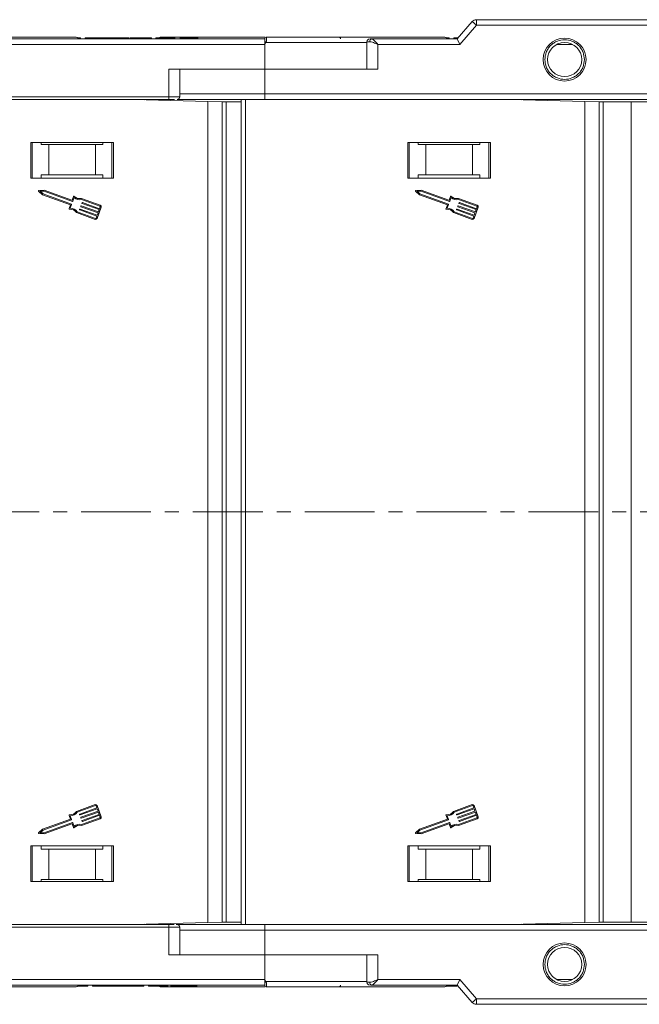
# Model space of a CAD drawing. Header units: millimetres. Extents: x 2552 to 4022, y 535 to 1568.
# Tile 6 of 47: x 3251 to 3364, y 762 to 941. Entities that reach past the tile are written whole.
import ezdxf

# ---------------------------------------------------------------- set-up
doc = ezdxf.new("R2010")
doc.units = ezdxf.units.MM
doc.linetypes.add('CENTERX2', pattern=[20.32, 12.7, -2.54, 2.54, -2.54])

msp = doc.modelspace()

# ---------------------------------------------------------------- linework, layer by layer
at = {"color": 7, "linetype": 'Continuous', "lineweight": 15}
for p, q in [((3333.394, 940.669), (3330.693, 937.519)), ((3331.153, 936.519), (3334.153, 940.019)), ((3334.153, 940.019), (3333.394, 940.669)), ((3334.153, 940.019), (3334.153, 941.019)), ((3386.693, 941.019), (3334.153, 941.019)), ((3334.153, 940.019), (3386.693, 940.019)), ((3295.693, 937.519), (3245.003, 937.519)), ((3246.121, 936.519), (3295.693, 936.519)), ((3261.909, 937.719), (3261.72, 937.719)), ((3261.909, 937.567), (3261.909, 937.719)), ((3262.229, 937.719), (3261.909, 937.719)), ((3266.321, 937.519), (3261.953, 937.519)), ((3262.229, 937.519), (3262.229, 937.719)), ((3263.062, 937.519), (3263.062, 937.719)), ((3266.321, 937.719), (3263.062, 937.719)), ((3266.321, 937.519), (3266.321, 937.719)), ((3267.101, 937.519), (3267.101, 937.719)), ((3270.103, 937.519), (3267.283, 937.519)), ((3268.7, 937.519), (3268.7, 937.719)), ((3269.754, 937.519), (3269.754, 937.719)), ((3270.841, 937.519), (3270.841, 937.719)), ((3271.065, 937.519), (3271.065, 937.719)), ((3291.179, 937.519), (3271.065, 937.519)), ((3271.578, 937.519), (3271.578, 937.719)), ((3274.142, 937.719), (3271.578, 937.719)), ((3274.142, 937.519), (3274.142, 937.719)), ((3275.103, 937.719), (3274.142, 937.719)), ((3275.103, 937.519), (3275.103, 937.719)), ((3275.937, 937.519), (3275.937, 937.719)), ((3279.334, 937.719), (3275.937, 937.719)), ((3279.334, 937.519), (3279.334, 937.719)), ((3281.321, 937.719), (3280.36, 937.719)), ((3280.36, 937.519), (3280.36, 937.719)), ((3281.321, 937.519), (3281.321, 937.719)), ((3281.958, 937.519), (3281.958, 937.719)), ((3282.473, 937.519), (3282.473, 937.719)), ((3282.603, 937.519), (3282.603, 937.719)), ((3282.603, 937.719), (3283.565, 937.719)), ((3283.565, 937.519), (3283.565, 937.719)), ((3295.693, 937.517), (3295.693, 937.519)), ((3295.927, 936.869), (3295.693, 936.519)), ((3295.693, 936.519), (3295.693, 932.019)), ((3314.256, 936.869), (3295.927, 936.869)), ((3296.043, 937.869), (3296.043, 937.869)), ((3314.256, 937.019), (3314.256, 932.019)), ((3314.765, 937.019), (3314.256, 937.019)), ((3330.693, 937.519), (3315.138, 937.519)), ((3316.256, 932.019), (3316.256, 936.519)), ((3316.256, 936.519), (3331.153, 936.519)), ((3328.909, 937.719), (3328.72, 937.719)), ((3328.909, 937.567), (3328.909, 937.719)), ((3329.229, 937.719), (3328.909, 937.719)), ((3330.693, 937.519), (3328.953, 937.519)), ((3329.229, 937.519), (3329.229, 937.719)), ((3330.062, 937.519), (3330.062, 937.719)), ((3330.864, 937.719), (3330.062, 937.719)), ((3330.693, 937.519), (3331.153, 936.519)), ((3348.762, 936.519), (3351.624, 936.519)), ((3295.693, 932.019), (3278.265, 932.019)), ((3278.265, 932.019), (3278.265, 927.019)), ((3280.265, 927.019), (3280.265, 932.019)), ((3295.693, 927.519), (3295.693, 932.019)), ((3295.693, 932.019), (3316.256, 932.019)), ((3295.693, 927.519), (3280.265, 927.519)), ((3386.693, 927.519), (3295.693, 927.519)), ((3295.693, 926.519), (3295.693, 927.519)), ((3278.265, 927.019), (3228.693, 927.019)), ((3228.693, 926.519), (3278.265, 926.519)), ((3271.933, 926.519), (3285.342, 926.142)), ((3272.756, 926.496), (3272.756, 926.519)), ((3273.435, 926.5), (3273.255, 926.517)), ((3273.255, 926.482), (3273.255, 926.517)), ((3273.789, 926.467), (3273.435, 926.5)), ((3273.435, 926.5), (3273.435, 926.476)), ((3278.265, 927.019), (3278.265, 926.519)), ((3280.265, 927.019), (3278.265, 927.019)), ((3285.342, 926.142), (3285.342, 851.519)), ((3287.954, 926.069), (3285.342, 926.142)), ((3287.954, 851.519), (3287.954, 926.069)), ((3287.954, 926.069), (3288.701, 926.069)), ((3288.701, 926.069), (3288.701, 851.519)), ((3291.403, 926.069), (3288.701, 926.069)), ((3291.403, 926.519), (3291.403, 851.519)), ((3292.203, 851.519), (3292.203, 926.519)), ((3386.693, 926.519), (3295.693, 926.519)), ((3340.433, 926.519), (3353.842, 926.142)), ((3341.256, 926.496), (3341.256, 926.519)), ((3341.733, 926.519), (3341.755, 926.517)), ((3341.935, 926.5), (3341.755, 926.517)), ((3341.755, 926.482), (3341.755, 926.517)), ((3342.289, 926.467), (3341.935, 926.5)), ((3341.935, 926.5), (3341.935, 926.476)), ((3353.842, 926.142), (3353.842, 851.519)), ((3356.454, 926.069), (3353.842, 926.142)), ((3356.454, 851.519), (3356.454, 926.069)), ((3356.454, 926.069), (3357.201, 926.069)), ((3357.201, 926.069), (3357.201, 851.519)), ((3362.302, 926.069), (3357.201, 926.069)), ((3362.302, 851.519), (3362.302, 926.069)), ((3380.338, 926.069), (3362.302, 926.069)), ((3268.193, 918.719), (3253.193, 918.719)), ((3253.193, 918.719), (3253.193, 912.219)), ((3253.443, 912.219), (3253.443, 918.719)), ((3255.079, 918.319), (3255.079, 918.719)), ((3255.079, 918.319), (3256.443, 918.319)), ((3256.443, 918.319), (3256.443, 912.819)), ((3264.943, 918.319), (3256.443, 918.319)), ((3264.943, 912.819), (3264.943, 918.319)), ((3264.943, 918.319), (3266.307, 918.319)), ((3266.307, 918.719), (3266.307, 918.319)), ((3267.943, 918.719), (3267.943, 912.219)), ((3268.193, 912.219), (3268.193, 918.719)), ((3336.693, 918.719), (3321.693, 918.719)), ((3321.693, 918.719), (3321.693, 912.219)), ((3321.943, 918.719), (3321.943, 912.219)), ((3323.579, 918.319), (3323.579, 918.719)), ((3324.943, 918.319), (3323.579, 918.319)), ((3324.943, 912.819), (3324.943, 918.319)), ((3333.443, 918.319), (3324.943, 918.319)), ((3333.443, 918.319), (3333.443, 912.819)), ((3334.807, 918.319), (3333.443, 918.319)), ((3334.807, 918.719), (3334.807, 918.319)), ((3336.443, 912.219), (3336.443, 918.719)), ((3336.693, 912.219), (3336.693, 918.719)), ((3253.193, 912.219), (3268.193, 912.219)), ((3255.079, 912.819), (3255.079, 912.219)), ((3256.443, 912.819), (3255.079, 912.819)), ((3264.943, 912.819), (3256.443, 912.819)), ((3266.307, 912.819), (3264.943, 912.819)), ((3266.307, 912.219), (3266.307, 912.819)), ((3321.693, 912.219), (3336.693, 912.219)), ((3323.579, 912.819), (3324.943, 912.819)), ((3323.579, 912.219), (3323.579, 912.819)), ((3324.943, 912.819), (3333.443, 912.819)), ((3333.443, 912.819), (3334.807, 912.819)), ((3334.807, 912.819), (3334.807, 912.219)), ((3254.617, 909.838), (3255.312, 909.188)), ((3255.625, 910.044), (3254.675, 909.995)), ((3255.598, 909.86), (3254.899, 909.824)), ((3254.899, 909.824), (3255.41, 909.346)), ((3255.41, 909.346), (3260.57, 907.461)), ((3260.758, 907.975), (3255.598, 909.86)), ((3260.65, 908.209), (3255.625, 910.044)), ((3323.117, 909.838), (3323.812, 909.188)), ((3324.125, 910.044), (3323.175, 909.995)), ((3324.098, 909.86), (3323.399, 909.824)), ((3323.399, 909.824), (3323.91, 909.346)), ((3323.91, 909.346), (3329.07, 907.461)), ((3329.258, 907.975), (3324.098, 909.86)), ((3329.15, 908.209), (3324.125, 910.044)), ((3255.312, 909.188), (3260.379, 907.336)), ((3260.934, 908.856), (3260.708, 908.236)), ((3261.059, 908.664), (3260.817, 908.002)), ((3265.756, 907.12), (3262.412, 908.341)), ((3265.819, 907.291), (3262.421, 908.532)), ((3262.49, 907.682), (3262.522, 907.767)), ((3265.623, 906.489), (3262.517, 907.623)), ((3262.58, 907.795), (3265.685, 906.66)), ((3323.812, 909.188), (3328.879, 907.336)), ((3329.434, 908.856), (3329.208, 908.236)), ((3329.559, 908.664), (3329.317, 908.002)), ((3334.256, 907.12), (3330.912, 908.341)), ((3334.319, 907.291), (3330.921, 908.532)), ((3330.99, 907.682), (3331.022, 907.767)), ((3334.123, 906.489), (3331.017, 907.623)), ((3331.08, 907.795), (3334.185, 906.66)), ((3260.379, 907.336), (3260.137, 906.674)), ((3260.598, 907.402), (3260.356, 906.74)), ((3261.482, 905.962), (3264.88, 904.721)), ((3261.598, 906.114), (3264.942, 904.892)), ((3262.052, 906.482), (3262.083, 906.568)), ((3265.184, 905.289), (3262.079, 906.424)), ((3262.142, 906.595), (3265.247, 905.461)), ((3262.271, 907.082), (3262.303, 907.168)), ((3265.403, 905.889), (3262.298, 907.024)), ((3262.361, 907.195), (3265.466, 906.06)), ((3265.23, 904.884), (3265.982, 906.94)), ((3265.247, 905.461), (3265.403, 905.889)), ((3265.466, 906.06), (3265.623, 906.489)), ((3265.685, 906.66), (3265.81, 907.003)), ((3328.879, 907.336), (3328.637, 906.674)), ((3329.098, 907.402), (3328.856, 906.74)), ((3329.982, 905.962), (3333.38, 904.721)), ((3330.098, 906.114), (3333.442, 904.892)), ((3330.552, 906.482), (3330.583, 906.568)), ((3333.684, 905.289), (3330.579, 906.424)), ((3330.642, 906.595), (3333.747, 905.461)), ((3330.771, 907.082), (3330.803, 907.168)), ((3333.903, 905.889), (3330.798, 907.024)), ((3330.861, 907.195), (3333.966, 906.06)), ((3333.73, 904.884), (3334.482, 906.94)), ((3333.747, 905.461), (3333.903, 905.889)), ((3333.966, 906.06), (3334.123, 906.489)), ((3334.185, 906.66), (3334.31, 907.003)), ((3265.059, 904.947), (3265.184, 905.289)), ((3333.559, 904.947), (3333.684, 905.289)), ((3285.342, 851.519), (3285.342, 776.895)), ((3287.954, 776.969), (3287.954, 851.519)), ((3288.701, 851.519), (3288.701, 776.969)), ((3291.403, 851.519), (3291.403, 776.519)), ((3292.203, 776.519), (3292.203, 851.519)), ((3353.842, 851.519), (3353.842, 776.895)), ((3356.454, 776.969), (3356.454, 851.519)), ((3357.201, 851.519), (3357.201, 776.969)), ((3362.302, 776.969), (3362.302, 851.519)), ((3264.88, 798.316), (3261.482, 797.075)), ((3261.598, 796.923), (3264.942, 798.145)), ((3262.052, 796.555), (3262.083, 796.469)), ((3265.184, 797.748), (3262.079, 796.613)), ((3262.142, 796.442), (3265.247, 797.577)), ((3265.403, 797.148), (3262.298, 796.014)), ((3262.361, 795.842), (3265.466, 796.977)), ((3265.059, 798.09), (3265.184, 797.748)), ((3265.982, 796.097), (3265.23, 798.153)), ((3265.247, 797.577), (3265.403, 797.148)), ((3265.466, 796.977), (3265.623, 796.549)), ((3333.38, 798.316), (3329.982, 797.075)), ((3330.098, 796.923), (3333.442, 798.145)), ((3330.552, 796.555), (3330.583, 796.469)), ((3333.684, 797.748), (3330.579, 796.613)), ((3330.642, 796.442), (3333.747, 797.577)), ((3333.903, 797.148), (3330.798, 796.014)), ((3330.861, 795.842), (3333.966, 796.977)), ((3333.559, 798.09), (3333.684, 797.748)), ((3334.482, 796.097), (3333.73, 798.153)), ((3333.747, 797.577), (3333.903, 797.148)), ((3333.966, 796.977), (3334.123, 796.549)), ((3260.379, 795.701), (3255.312, 793.85)), ((3255.41, 793.691), (3260.57, 795.577)), ((3260.758, 795.063), (3255.598, 793.177)), ((3255.625, 792.993), (3260.65, 794.829)), ((3260.137, 796.364), (3260.379, 795.701)), ((3260.598, 795.635), (3260.356, 796.297)), ((3260.708, 794.802), (3260.934, 794.182)), ((3261.059, 794.373), (3260.817, 795.035)), ((3262.271, 795.955), (3262.303, 795.87)), ((3265.756, 795.918), (3262.412, 794.696)), ((3262.421, 794.505), (3265.819, 795.746)), ((3262.49, 795.356), (3262.522, 795.27)), ((3265.623, 796.549), (3262.517, 795.414)), ((3262.58, 795.243), (3265.685, 796.377)), ((3265.685, 796.377), (3265.81, 796.035)), ((3328.879, 795.701), (3323.812, 793.85)), ((3323.91, 793.691), (3329.07, 795.577)), ((3329.258, 795.063), (3324.098, 793.177)), ((3324.125, 792.993), (3329.15, 794.829)), ((3328.637, 796.364), (3328.879, 795.701)), ((3329.098, 795.635), (3328.856, 796.297)), ((3329.208, 794.802), (3329.434, 794.182)), ((3329.559, 794.373), (3329.317, 795.035)), ((3330.771, 795.955), (3330.803, 795.87)), ((3334.256, 795.918), (3330.912, 794.696)), ((3330.921, 794.505), (3334.319, 795.746)), ((3330.99, 795.356), (3331.022, 795.27)), ((3334.123, 796.549), (3331.017, 795.414)), ((3331.08, 795.243), (3334.185, 796.377)), ((3334.185, 796.377), (3334.31, 796.035)), ((3255.312, 793.85), (3254.617, 793.2)), ((3254.675, 793.042), (3255.625, 792.993)), ((3254.899, 793.213), (3255.41, 793.691)), ((3255.598, 793.177), (3254.899, 793.213)), ((3323.812, 793.85), (3323.117, 793.2)), ((3323.175, 793.042), (3324.125, 792.993)), ((3323.399, 793.213), (3323.91, 793.691)), ((3324.098, 793.177), (3323.399, 793.213)), ((3268.193, 790.819), (3253.193, 790.819)), ((3253.193, 790.819), (3253.193, 784.319)), ((3253.443, 784.319), (3253.443, 790.819)), ((3255.079, 790.819), (3255.079, 790.219)), ((3255.079, 790.219), (3256.443, 790.219)), ((3256.443, 790.219), (3256.443, 784.719)), ((3256.443, 790.219), (3264.943, 790.219)), ((3264.943, 784.719), (3264.943, 790.219)), ((3264.943, 790.219), (3266.307, 790.219)), ((3266.307, 790.219), (3266.307, 790.819)), ((3267.943, 790.819), (3267.943, 784.319)), ((3268.193, 784.319), (3268.193, 790.819)), ((3336.693, 790.819), (3321.693, 790.819)), ((3321.693, 790.819), (3321.693, 784.319)), ((3321.943, 790.819), (3321.943, 784.319)), ((3323.579, 790.219), (3323.579, 790.819)), ((3324.943, 790.219), (3323.579, 790.219)), ((3324.943, 784.719), (3324.943, 790.219)), ((3333.443, 790.219), (3324.943, 790.219)), ((3334.807, 790.219), (3333.443, 790.219)), ((3333.443, 790.219), (3333.443, 784.719)), ((3334.807, 790.819), (3334.807, 790.219)), ((3336.443, 784.319), (3336.443, 790.819)), ((3336.693, 784.319), (3336.693, 790.819)), ((3253.193, 784.319), (3268.193, 784.319)), ((3256.443, 784.719), (3255.079, 784.719)), ((3255.079, 784.319), (3255.079, 784.719)), ((3256.443, 784.719), (3264.943, 784.719)), ((3266.307, 784.719), (3264.943, 784.719)), ((3266.307, 784.719), (3266.307, 784.319)), ((3321.693, 784.319), (3336.693, 784.319)), ((3323.579, 784.719), (3324.943, 784.719)), ((3323.579, 784.319), (3323.579, 784.719)), ((3324.943, 784.719), (3333.443, 784.719)), ((3333.443, 784.719), (3334.807, 784.719)), ((3334.807, 784.719), (3334.807, 784.319)), ((3285.342, 776.895), (3271.933, 776.519)), ((3285.342, 776.895), (3287.954, 776.969)), ((3288.701, 776.969), (3287.954, 776.969)), ((3288.701, 776.969), (3291.403, 776.969)), ((3353.842, 776.895), (3340.433, 776.519)), ((3353.842, 776.895), (3356.454, 776.969)), ((3357.201, 776.969), (3356.454, 776.969)), ((3357.201, 776.969), (3362.302, 776.969)), ((3362.302, 776.969), (3380.338, 776.969)), ((3278.265, 776.519), (3228.693, 776.519)), ((3228.693, 776.019), (3278.265, 776.019)), ((3272.756, 776.519), (3272.756, 776.542)), ((3273.255, 776.521), (3273.255, 776.556)), ((3273.255, 776.521), (3273.435, 776.538)), ((3273.435, 776.538), (3273.789, 776.571)), ((3273.435, 776.561), (3273.435, 776.538)), ((3278.265, 776.019), (3278.265, 776.519)), ((3278.265, 776.019), (3278.265, 771.019)), ((3278.265, 776.019), (3280.265, 776.019)), ((3280.265, 771.019), (3280.265, 776.019)), ((3280.265, 775.519), (3295.693, 775.519)), ((3295.693, 776.519), (3295.693, 775.519)), ((3295.693, 776.519), (3386.693, 776.519)), ((3295.693, 771.019), (3295.693, 775.519)), ((3295.693, 775.519), (3386.693, 775.519)), ((3341.256, 776.519), (3341.256, 776.542)), ((3341.755, 776.521), (3341.733, 776.519)), ((3341.755, 776.521), (3341.755, 776.556)), ((3341.755, 776.521), (3341.935, 776.538)), ((3341.935, 776.538), (3342.289, 776.571)), ((3341.935, 776.561), (3341.935, 776.538)), ((3278.265, 771.019), (3295.693, 771.019)), ((3295.693, 771.019), (3295.693, 766.519)), ((3316.256, 771.019), (3295.693, 771.019)), ((3314.256, 771.019), (3314.256, 766.019)), ((3316.256, 766.519), (3316.256, 771.019)), ((3295.693, 766.519), (3246.121, 766.519)), ((3295.693, 766.519), (3295.927, 766.169)), ((3295.927, 766.169), (3314.256, 766.169)), ((3331.153, 766.519), (3316.256, 766.519)), ((3330.693, 765.519), (3331.153, 766.519)), ((3334.153, 763.019), (3331.153, 766.519)), ((3351.624, 766.519), (3348.762, 766.519)), ((3245.003, 765.519), (3295.693, 765.519)), ((3263.575, 765.319), (3261.72, 765.319)), ((3261.953, 765.519), (3266.693, 765.519)), ((3263.575, 765.519), (3263.575, 765.319)), ((3264.409, 765.319), (3264.409, 765.519)), ((3264.729, 765.319), (3264.409, 765.319)), ((3264.729, 765.319), (3264.729, 765.519)), ((3266.129, 765.319), (3264.729, 765.319)), ((3266.129, 765.319), (3266.129, 765.519)), ((3267.09, 765.319), (3266.129, 765.319)), ((3267.09, 765.519), (3267.09, 765.319)), ((3267.221, 765.519), (3267.221, 765.319)), ((3267.806, 765.319), (3267.719, 765.319)), ((3267.735, 765.519), (3267.735, 765.319)), ((3267.806, 765.519), (3267.806, 765.319)), ((3268.372, 765.519), (3268.372, 765.319)), ((3268.372, 765.519), (3278.629, 765.519)), ((3269.334, 765.319), (3268.372, 765.319)), ((3269.334, 765.319), (3269.334, 765.519)), ((3270.36, 765.319), (3270.36, 765.519)), ((3273.757, 765.319), (3270.36, 765.319)), ((3273.757, 765.319), (3273.757, 765.519)), ((3274.59, 765.319), (3274.59, 765.519)), ((3275.552, 765.319), (3274.59, 765.319)), ((3275.552, 765.319), (3275.552, 765.519)), ((3278.116, 765.319), (3275.552, 765.319)), ((3278.116, 765.319), (3278.116, 765.519)), ((3278.629, 765.319), (3278.629, 765.519)), ((3278.852, 765.519), (3278.852, 765.319)), ((3279.59, 765.519), (3282.411, 765.519)), ((3279.94, 765.519), (3279.94, 765.319)), ((3280.994, 765.519), (3280.994, 765.319)), ((3283.372, 765.519), (3283.372, 765.319)), ((3283.372, 765.519), (3291.179, 765.519)), ((3296.043, 765.169), (3296.043, 765.169)), ((3314.765, 766.019), (3314.256, 766.019)), ((3314.926, 765.519), (3315.138, 765.519)), ((3315.138, 765.519), (3330.693, 765.519)), ((3330.575, 765.319), (3328.72, 765.319)), ((3328.953, 765.519), (3330.693, 765.519)), ((3330.575, 765.519), (3330.575, 765.319)), ((3330.693, 765.519), (3333.394, 762.368)), ((3333.394, 762.368), (3334.153, 763.019)), ((3386.693, 763.019), (3334.153, 763.019)), ((3334.153, 763.019), (3334.153, 762.019)), ((3334.153, 762.019), (3386.693, 762.019))]:
    msp.add_line(p, q, dxfattribs=at)
at = {"color": 1, "linetype": 'CENTERX2', "lineweight": 13}
msp.add_line((3864.306, 851.519), (3028.254, 851.519), dxfattribs=at)
at = {"color": 7, "linetype": 'Continuous', "lineweight": 15, "flags": 128}
msp.add_lwpolyline([(3295.693, 765.519), (3295.693, 765.519)], dxfattribs=at)
at = {"color": 7, "linetype": 'Continuous', "lineweight": 15}
for centre, radius in [((3350.193, 933.769), 3.9), ((3350.193, 933.769), 3.1), ((3350.193, 769.269), 3.9), ((3350.193, 769.269), 3.1)]:
    msp.add_circle(centre, radius, dxfattribs=at)
for centre, radius, start, end in [((3334.153, 940.019), 1, 90, 139.39871), ((3261.193, 936.869), 1, 40.5416, 90), ((3276.973, 936.869), 1, 90, 121.78833), ((3296.043, 937.519), 0.35, 89.99809, 179.99965), ((3260.149, 869.942), 75.89, 61.87179, 62.07191), ((3309.123, 937.519), 0.35, 0.00041, 90.00191), ((3314.756, 937.019), 0.5, 90, 180), ((3315.212, 937.074), 0.451, 99.5202, 187.08135), ((3328.193, 936.869), 1, 40.5416, 90), ((3279.765, 927.019), 0.5, 270, 0), ((3254.68, 909.904), 0.0912, 92.951, 226.90808), ((3323.18, 909.904), 0.0912, 92.951, 226.90808), ((3260.665, 908.251), 0.0456, 249.92954, 339.92954), ((3260.774, 908.017), 0.0456, 249.92954, 339.92954), ((3261.02, 908.824), 0.0912, 44.41454, 159.92954), ((3262.053, 909.837), 1.538, 229.69289, 283.48884), ((3262.053, 909.837), 1.355, 224.41454, 285.7472), ((3262.533, 907.666), 0.0456, 159.92954, 249.92954), ((3262.564, 907.752), 0.0456, 69.92954, 159.92954), ((3329.165, 908.251), 0.0456, 249.92954, 339.92954), ((3329.274, 908.017), 0.0456, 249.92954, 339.92954), ((3329.52, 908.824), 0.0912, 44.41454, 159.92954), ((3330.553, 909.837), 1.538, 229.69289, 283.48884), ((3330.553, 909.837), 1.355, 224.41454, 285.7472), ((3331.033, 907.666), 0.0456, 159.92954, 249.92954), ((3331.064, 907.752), 0.0456, 69.92954, 159.92954), ((3260.223, 906.642), 0.0912, 159.92954, 275.44455), ((3260.36, 905.202), 1.355, 34.11188, 95.44455), ((3260.36, 905.202), 1.538, 36.37025, 90.1662), ((3260.555, 907.418), 0.0456, 339.92954, 69.92954), ((3262.095, 906.467), 0.0456, 159.92954, 249.92954), ((3262.126, 906.552), 0.0456, 69.92954, 159.92954), ((3262.314, 907.066), 0.0456, 159.92954, 249.92954), ((3262.345, 907.152), 0.0456, 69.92954, 159.92954), ((3265.725, 907.034), 0.0912, 339.92954, 69.92954), ((3265.725, 907.034), 0.274, 339.92954, 69.92954), ((3328.723, 906.642), 0.0912, 159.92954, 275.44455), ((3328.86, 905.202), 1.355, 34.11188, 95.44455), ((3328.86, 905.202), 1.538, 36.37025, 90.1662), ((3329.055, 907.418), 0.0456, 339.92954, 69.92954), ((3330.595, 906.467), 0.0456, 159.92954, 249.92954), ((3330.626, 906.552), 0.0456, 69.92954, 159.92954), ((3330.814, 907.066), 0.0456, 159.92954, 249.92954), ((3330.845, 907.152), 0.0456, 69.92954, 159.92954), ((3334.225, 907.034), 0.0912, 339.92954, 69.92954), ((3334.225, 907.034), 0.274, 339.92954, 69.92954), ((3264.974, 904.978), 0.274, 249.92954, 339.92954), ((3264.974, 904.978), 0.0912, 249.92954, 339.92954), ((3333.474, 904.978), 0.274, 249.92954, 339.92954), ((3333.474, 904.978), 0.0912, 249.92954, 339.92954), ((3260.36, 797.835), 1.355, 264.55545, 325.88812), ((3260.36, 797.835), 1.538, 269.8338, 323.62975), ((3262.095, 796.571), 0.0456, 110.07046, 200.07046), ((3264.974, 798.059), 0.274, 20.07046, 110.07046), ((3264.974, 798.059), 0.0912, 20.07046, 110.07046), ((3328.86, 797.835), 1.355, 264.55545, 325.88812), ((3328.86, 797.835), 1.538, 269.8338, 323.62975), ((3330.595, 796.571), 0.0456, 110.07046, 200.07046), ((3333.474, 798.059), 0.274, 20.07046, 110.07046), ((3333.474, 798.059), 0.0912, 20.07046, 110.07046), ((3260.223, 796.395), 0.0912, 84.55545, 200.07046), ((3260.555, 795.619), 0.0456, 290.07046, 20.07046), ((3260.665, 794.786), 0.0456, 20.07046, 110.07046), ((3260.774, 795.02), 0.0456, 20.07046, 110.07046), ((3262.126, 796.485), 0.0456, 200.07046, 290.07046), ((3262.314, 795.971), 0.0456, 110.07046, 200.07046), ((3262.345, 795.885), 0.0456, 200.07046, 290.07046), ((3262.533, 795.371), 0.0456, 110.07046, 200.07046), ((3262.564, 795.286), 0.0456, 200.07046, 290.07046), ((3265.725, 796.003), 0.0912, 290.07046, 20.07046), ((3265.725, 796.003), 0.274, 290.07046, 20.07046), ((3328.723, 796.395), 0.0912, 84.55545, 200.07046), ((3329.055, 795.619), 0.0456, 290.07046, 20.07046), ((3329.165, 794.786), 0.0456, 20.07046, 110.07046), ((3329.274, 795.02), 0.0456, 20.07046, 110.07046), ((3330.626, 796.485), 0.0456, 200.07046, 290.07046), ((3330.814, 795.971), 0.0456, 110.07046, 200.07046), ((3330.845, 795.885), 0.0456, 200.07046, 290.07046), ((3331.033, 795.371), 0.0456, 110.07046, 200.07046), ((3331.064, 795.286), 0.0456, 200.07046, 290.07046), ((3334.225, 796.003), 0.0912, 290.07046, 20.07046), ((3334.225, 796.003), 0.274, 290.07046, 20.07046), ((3254.68, 793.133), 0.0912, 133.09192, 267.049), ((3261.02, 794.213), 0.0912, 200.07046, 315.58546), ((3262.053, 793.201), 1.538, 76.51116, 130.30711), ((3262.053, 793.201), 1.355, 74.2528, 135.58546), ((3323.18, 793.133), 0.0912, 133.09192, 267.049), ((3329.52, 794.213), 0.0912, 200.07046, 315.58546), ((3330.553, 793.201), 1.538, 76.51116, 130.30711), ((3330.553, 793.201), 1.355, 74.2528, 135.58546), ((3279.765, 776.019), 0.5, 360, 90), ((3260.149, 833.096), 75.89, 297.92809, 298.12821), ((3261.193, 766.169), 1, 270, 319.4584), ((3276.973, 766.169), 1, 238.21167, 270), ((3296.043, 765.519), 0.35, 180.00057, 270.00191), ((3309.123, 765.519), 0.35, 269.99809, 359.99959), ((3314.756, 766.019), 0.5, 180, 270), ((3315.212, 765.963), 0.451, 172.91865, 260.4798), ((3328.193, 766.169), 1, 270, 319.4584), ((3334.153, 763.019), 1, 220.60129, 270)]:
    msp.add_arc(centre, radius, start, end, dxfattribs=at)
for points, knots in [([(3261.193, 937.869), (3261.147, 937.869), (3261.053, 937.869), (3260.283, 937.869), (3259.116, 937.869), (3257.645, 937.869), (3255.997, 937.869), (3254.057, 937.869), (3251.101, 937.869), (3247.667, 937.869), (3243.89, 937.869), (3240.654, 937.869), (3237.011, 937.869), (3233.021, 937.869), (3230.356, 937.869), (3229.043, 937.869)], [0, 0, 0, 0, 0.0777263, 0.157824, 0.2401354, 0.3044544, 0.368763, 0.4344301, 0.5000865, 0.631237, 0.695556, 0.7598647, 0.8421852, 0.9222807, 1, 1, 1, 1]), ([(3268.7, 937.719), (3268.567, 937.719), (3268.163, 937.719), (3267.508, 937.719), (3266.89, 937.719), (3266.462, 937.719), (3266.331, 937.719), (3266.323, 937.719), (3266.321, 937.719)], [0, 0, 0, 0, 0.1013981, 0.3069957, 0.5061443, 0.6852619, 0.9245571, 1, 1, 1, 1]), ([(3269.754, 937.719), (3269.692, 937.719), (3269.567, 937.719), (3269.383, 937.719), (3269.208, 937.719), (3269.04, 937.719), (3268.871, 937.719), (3268.757, 937.719), (3268.7, 937.719)], [0, 0, 0, 0, 0.1854289, 0.3721896, 0.5277082, 0.6838775, 0.8416784, 1, 1, 1, 1]), ([(3270.841, 937.719), (3270.781, 937.719), (3270.662, 937.719), (3270.345, 937.719), (3270.024, 937.719), (3269.782, 937.719), (3269.754, 937.719)], [0, 0, 0, 0, 0.2508959, 0.5021661, 0.9405117, 1, 1, 1, 1]), ([(3271.065, 937.719), (3271.064, 937.719), (3271.063, 937.719), (3271.049, 937.719), (3271.024, 937.719), (3270.983, 937.719), (3270.926, 937.719), (3270.87, 937.719), (3270.841, 937.719)], [0, 0, 0, 0, 0.15395018, 0.3081809, 0.47869905, 0.64996124, 0.82420256, 1, 1, 1, 1]), ([(3271.578, 937.719), (3271.498, 937.719), (3271.412, 937.719), (3271.244, 937.719), (3271.234, 937.719)], [0, 0, 0, 0, 0.9398926, 1, 1, 1, 1]), ([(3295.693, 937.869), (3295.226, 937.869), (3293.767, 937.869), (3291.455, 937.869), (3288.788, 937.869), (3285.511, 937.869), (3282.722, 937.869), (3280.521, 937.869), (3279.049, 937.869), (3277.883, 937.869), (3277.112, 937.869), (3277.019, 937.869), (3276.973, 937.869)], [0, 0, 0, 0, 0.0417359, 0.1303349, 0.2208054, 0.3112613, 0.4919493, 0.5805627, 0.6691617, 0.7825761, 0.8929282, 1, 1, 1, 1]), ([(3281.321, 937.719), (3281.324, 937.719), (3281.329, 937.719), (3281.378, 937.719), (3281.468, 937.719), (3281.586, 937.719), (3281.753, 937.719), (3281.88, 937.719), (3281.958, 937.719)], [0, 0, 0, 0, 0.2920273, 0.5048541, 0.6139046, 0.723685, 0.8298165, 1, 1, 1, 1]), ([(3281.958, 937.719), (3282, 937.719), (3282.084, 937.719), (3282.194, 937.719), (3282.288, 937.719), (3282.36, 937.719), (3282.423, 937.719), (3282.456, 937.719), (3282.473, 937.719)], [0, 0, 0, 0, 0.202387, 0.4109073, 0.5578292, 0.7094718, 0.8532239, 1, 1, 1, 1]), ([(3282.473, 937.719), (3282.492, 937.719), (3282.53, 937.719), (3282.558, 937.719), (3282.577, 937.719), (3282.59, 937.719), (3282.598, 937.719), (3282.602, 937.719), (3282.603, 937.719)], [0, 0, 0, 0, 0.1938055, 0.3931273, 0.5440688, 0.6954121, 0.8476129, 1, 1, 1, 1]), ([(3295.693, 936.993), (3295.693, 937.086), (3295.693, 937.271), (3295.693, 937.432), (3295.693, 937.463), (3295.693, 937.472)], [0, 0, 0, 0, 0.412979, 0.8259867, 1, 1, 1, 1]), ([(3296.043, 937.869), (3296.043, 937.861), (3296.044, 937.848), (3296.043, 937.745), (3296.041, 937.599), (3296.029, 937.415), (3296.01, 937.233), (3295.98, 937.046), (3295.944, 936.924), (3295.927, 936.869)], [0, 0, 0, 0, 0.172016, 0.3127556, 0.4995985, 0.630391, 0.7580256, 0.8892284, 1, 1, 1, 1]), ([(3328.193, 937.869), (3328.147, 937.869), (3328.053, 937.869), (3327.283, 937.869), (3326.116, 937.869), (3324.645, 937.869), (3322.997, 937.869), (3321.057, 937.869), (3318.101, 937.869), (3314.667, 937.869), (3310.89, 937.869), (3307.654, 937.869), (3304.011, 937.869), (3300.021, 937.869), (3297.356, 937.869), (3296.043, 937.869)], [0, 0, 0, 0, 0.0777263, 0.157824, 0.2401354, 0.3044544, 0.368763, 0.4344301, 0.5000865, 0.631237, 0.695556, 0.7598647, 0.8421852, 0.9222807, 1, 1, 1, 1]), ([(3316.256, 936.519), (3315.986, 936.635), (3315.568, 936.816), (3315.069, 936.987), (3314.86, 937.009), (3314.765, 937.019)], [0, 0, 0, 0, 0.49841293, 0.77292805, 1, 1, 1, 1]), ([(3315.138, 937.519), (3315.021, 937.519), (3314.895, 937.519), (3314.86, 937.519), (3314.858, 937.519)], [0, 0, 0, 0, 0.93147, 1, 1, 1, 1]), ([(3315.138, 937.519), (3315.206, 937.502), (3315.35, 937.466), (3315.629, 937.216), (3315.938, 936.886), (3316.15, 936.641), (3316.256, 936.519)], [0, 0, 0, 0, 0.2343503, 0.4981953, 0.748869, 1, 1, 1, 1]), ([(3346.593, 933.769), (3346.641, 934.221), (3346.716, 934.92), (3347.164, 935.759), (3347.629, 936.331), (3348.202, 936.8), (3349.041, 937.234), (3350.193, 937.456), (3351.345, 937.234), (3352.184, 936.8), (3352.756, 936.332), (3353.222, 935.76), (3353.67, 934.92), (3353.745, 934.221), (3353.793, 933.769)], [0, 0, 0, 0, 0.1197215, 0.184837, 0.25, 0.3151155, 0.3802785, 0.5, 0.6197215, 0.684837, 0.75, 0.8151155, 0.8802785, 1, 1, 1, 1]), ([(3353.793, 933.769), (3353.745, 933.316), (3353.67, 932.617), (3353.222, 931.778), (3352.757, 931.206), (3352.184, 930.738), (3351.345, 930.304), (3350.193, 930.081), (3349.041, 930.304), (3348.202, 930.738), (3347.63, 931.206), (3347.164, 931.778), (3346.716, 932.617), (3346.641, 933.316), (3346.593, 933.769)], [0, 0, 0, 0, 0.1197215, 0.184837, 0.25, 0.3151155, 0.3802785, 0.5, 0.6197215, 0.684837, 0.75, 0.8151155, 0.8802785, 1, 1, 1, 1]), ([(3278.265, 926.519), (3278.423, 926.519), (3278.749, 926.519), (3279.11, 926.519), (3279.253, 926.519), (3279.286, 926.519)], [0, 0, 0, 0, 0.4212182, 0.866389, 1, 1, 1, 1]), ([(3295.693, 926.519), (3294.372, 926.519), (3291.689, 926.519), (3287.664, 926.519), (3283.997, 926.519), (3281.351, 926.519), (3280.089, 926.519), (3279.765, 926.519)], [0, 0, 0, 0, 0.2377682, 0.4829101, 0.7349567, 0.9319731, 1, 1, 1, 1]), ([(3279.246, 776.519), (3279.226, 776.519), (3279.094, 776.519), (3278.748, 776.519), (3278.423, 776.519), (3278.265, 776.519)], [0, 0, 0, 0, 0.0866478, 0.5559493, 1, 1, 1, 1]), ([(3279.596, 776.519), (3279.976, 776.519), (3281.293, 776.519), (3283.996, 776.519), (3287.664, 776.519), (3291.689, 776.519), (3294.372, 776.519), (3295.693, 776.519)], [0, 0, 0, 0, 0.0787743, 0.2735433, 0.5226472, 0.7649677, 1, 1, 1, 1]), ([(3346.593, 769.269), (3346.641, 769.721), (3346.716, 770.42), (3347.164, 771.259), (3347.629, 771.831), (3348.202, 772.3), (3349.041, 772.734), (3350.193, 772.956), (3351.345, 772.734), (3352.184, 772.3), (3352.756, 771.832), (3353.222, 771.26), (3353.67, 770.42), (3353.745, 769.721), (3353.793, 769.269)], [0, 0, 0, 0, 0.1197215, 0.184837, 0.25, 0.3151155, 0.3802785, 0.5, 0.6197215, 0.684837, 0.75, 0.8151155, 0.8802785, 1, 1, 1, 1]), ([(3353.793, 769.269), (3353.745, 768.816), (3353.67, 768.117), (3353.222, 767.278), (3352.757, 766.706), (3352.184, 766.238), (3351.345, 765.804), (3350.193, 765.581), (3349.041, 765.804), (3348.202, 766.238), (3347.63, 766.706), (3347.164, 767.278), (3346.716, 768.117), (3346.641, 768.816), (3346.593, 769.269)], [0, 0, 0, 0, 0.1197215, 0.184837, 0.25, 0.3151155, 0.3802785, 0.5, 0.6197215, 0.684837, 0.75, 0.8151155, 0.8802785, 1, 1, 1, 1]), ([(3295.927, 766.169), (3295.944, 766.112), (3295.981, 765.989), (3296.01, 765.803), (3296.029, 765.621), (3296.041, 765.438), (3296.043, 765.292), (3296.044, 765.189), (3296.043, 765.176), (3296.043, 765.169)], [0, 0, 0, 0, 0.1117977, 0.2443303, 0.368648, 0.5004012, 0.6872226, 0.8279677, 1, 1, 1, 1]), ([(3314.765, 766.019), (3314.86, 766.028), (3315.069, 766.05), (3315.568, 766.222), (3315.986, 766.402), (3316.256, 766.519)], [0, 0, 0, 0, 0.2270634, 0.5015869, 1, 1, 1, 1]), ([(3316.256, 766.519), (3316.15, 766.396), (3315.938, 766.151), (3315.629, 765.821), (3315.35, 765.571), (3315.206, 765.535), (3315.138, 765.519)], [0, 0, 0, 0, 0.2515188, 0.5017844, 0.7656323, 1, 1, 1, 1]), ([(3229.043, 765.169), (3230.356, 765.169), (3233.022, 765.169), (3237.011, 765.169), (3240.654, 765.169), (3243.89, 765.169), (3246.715, 765.169), (3249.377, 765.169), (3252.655, 765.169), (3255.443, 765.169), (3257.645, 765.169), (3259.117, 765.169), (3260.283, 765.169), (3261.053, 765.169), (3261.147, 765.169), (3261.193, 765.169)], [0, 0, 0, 0, 0.077724, 0.157824, 0.2401354, 0.3044544, 0.368763, 0.4344301, 0.5000865, 0.631237, 0.695556, 0.7598646, 0.8421852, 0.9222831, 1, 1, 1, 1]), ([(3267.09, 765.319), (3267.092, 765.319), (3267.095, 765.319), (3267.105, 765.319), (3267.119, 765.319), (3267.139, 765.319), (3267.169, 765.319), (3267.203, 765.319), (3267.221, 765.319)], [0, 0, 0, 0, 0.1559964, 0.3121249, 0.4808949, 0.6502119, 0.8232477, 1, 1, 1, 1]), ([(3267.221, 765.319), (3267.261, 765.319), (3267.337, 765.319), (3267.507, 765.319), (3267.642, 765.319), (3267.719, 765.319), (3267.735, 765.319)], [0, 0, 0, 0, 0.3303982, 0.6247668, 0.9173609, 1, 1, 1, 1]), ([(3267.735, 765.319), (3267.823, 765.319), (3267.962, 765.319), (3268.137, 765.319), (3268.257, 765.319), (3268.367, 765.319), (3268.37, 765.319), (3268.372, 765.319)], [0, 0, 0, 0, 0.1893295, 0.3022223, 0.4156123, 0.5487324, 1, 1, 1, 1]), ([(3269.334, 765.319), (3269.358, 765.319), (3269.484, 765.319), (3269.837, 765.319), (3270.174, 765.319), (3270.36, 765.319)], [0, 0, 0, 0, 0.0930869, 0.4988707, 1, 1, 1, 1]), ([(3276.973, 765.169), (3277.019, 765.169), (3277.112, 765.169), (3277.883, 765.169), (3279.049, 765.169), (3280.52, 765.169), (3282.168, 765.169), (3284.108, 765.169), (3287.063, 765.169), (3290.509, 765.169), (3293.767, 765.169), (3295.226, 765.169), (3295.693, 765.169)], [0, 0, 0, 0, 0.1070847, 0.2174366, 0.3308382, 0.4194516, 0.5080506, 0.5985211, 0.688977, 0.869665, 0.9582783, 1, 1, 1, 1]), ([(3278.629, 765.319), (3278.629, 765.319), (3278.63, 765.319), (3278.645, 765.319), (3278.67, 765.319), (3278.711, 765.319), (3278.768, 765.319), (3278.824, 765.319), (3278.852, 765.319)], [0, 0, 0, 0, 0.1539502, 0.3081809, 0.478699, 0.6499612, 0.8242026, 1, 1, 1, 1]), ([(3278.852, 765.319), (3278.912, 765.319), (3279.032, 765.319), (3279.349, 765.319), (3279.67, 765.319), (3279.911, 765.319), (3279.94, 765.319)], [0, 0, 0, 0, 0.2508959, 0.50216611, 0.94051172, 1, 1, 1, 1]), ([(3279.94, 765.319), (3280.002, 765.319), (3280.126, 765.319), (3280.31, 765.319), (3280.486, 765.319), (3280.654, 765.319), (3280.823, 765.319), (3280.937, 765.319), (3280.994, 765.319)], [0, 0, 0, 0, 0.1854289, 0.3721896, 0.5277082, 0.6838775, 0.8416784, 1, 1, 1, 1]), ([(3280.994, 765.319), (3281.127, 765.319), (3281.531, 765.319), (3282.185, 765.319), (3282.804, 765.319), (3283.231, 765.319), (3283.362, 765.319), (3283.37, 765.319), (3283.372, 765.319)], [0, 0, 0, 0, 0.1013981, 0.3069957, 0.5061443, 0.6852619, 0.9245571, 1, 1, 1, 1]), ([(3295.693, 765.519), (3295.693, 765.53), (3295.693, 765.552), (3295.693, 765.724), (3295.693, 765.909), (3295.693, 766.025), (3295.693, 766.044)], [0, 0, 0, 0, 0.3133566, 0.6267132, 0.9400698, 1, 1, 1, 1]), ([(3296.043, 765.169), (3297.356, 765.169), (3300.022, 765.169), (3304.011, 765.169), (3307.654, 765.169), (3310.89, 765.169), (3313.715, 765.169), (3316.377, 765.169), (3319.655, 765.169), (3322.443, 765.169), (3324.645, 765.169), (3326.117, 765.169), (3327.283, 765.169), (3328.053, 765.169), (3328.147, 765.169), (3328.193, 765.169)], [0, 0, 0, 0, 0.077724, 0.157824, 0.2401354, 0.3044544, 0.368763, 0.4344301, 0.5000865, 0.631237, 0.695556, 0.7598646, 0.8421852, 0.9222831, 1, 1, 1, 1])]:
    msp.add_open_spline(points, degree=3, knots=knots, dxfattribs=at)
for points in [[(3291.179, 937.519), (3291.289, 937.519), (3291.508, 937.519), (3291.543, 937.519), (3291.561, 937.519)], [(3295.693, 936.519), (3295.693, 936.601), (3295.693, 936.767), (3295.693, 936.918), (3295.693, 936.993)], [(3295.693, 766.044), (3295.693, 766.119), (3295.693, 766.27), (3295.693, 766.436), (3295.693, 766.519)]]:
    msp.add_open_spline(points, degree=3, dxfattribs=at)

doc.saveas('drawing.dxf')
